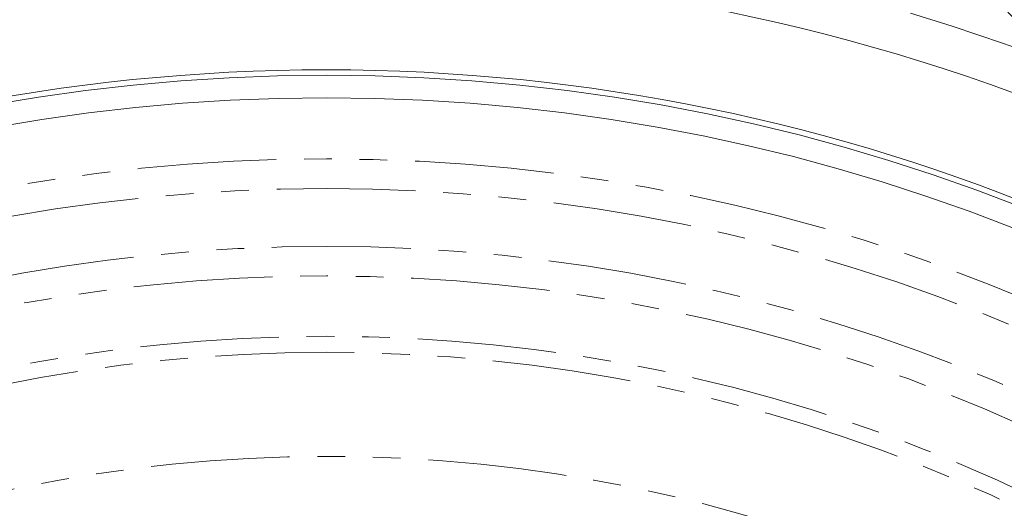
# Model space of a CAD drawing. Header units: millimetres. Extents: x -114 to 331, y -285 to 420.
# Tile 4 of 29: x -37 to 8, y 146 to 169. Entities that reach past the tile are written whole.
import ezdxf

# ---------------------------------------------------------------- set-up
doc = ezdxf.new("R2010")
doc.units = ezdxf.units.MM
doc.linetypes.add('PHANTOM', pattern=[12.7, 6.35, -1.27, 1.27, -1.27, 1.27, -1.27])

msp = doc.modelspace()

# ---------------------------------------------------------------- linework, layer by layer
at = {"color": 7, "linetype": 'Continuous', "lineweight": 15}
for centre, radius in [((18.393, 178.555), 13.75), ((-22.612, 79.562), 91.25), ((-22.612, 79.562), 86.75), ((-22.612, 79.562), 86.5), ((-22.612, 79.562), 85.47)]:
    msp.add_circle(centre, radius, dxfattribs=at)
at = {"color": 8, "linetype": 'PHANTOM', "lineweight": 0}
for radius in [82.676, 81.324, 78.676, 77.324, 74.566, 73.834, 69.073]:
    msp.add_circle((-22.612, 79.562), radius, dxfattribs=at)
msp.add_arc((-22.612, 79.562), 93.25, 53.84536, 78.23888, dxfattribs=at)

doc.saveas('drawing.dxf')
